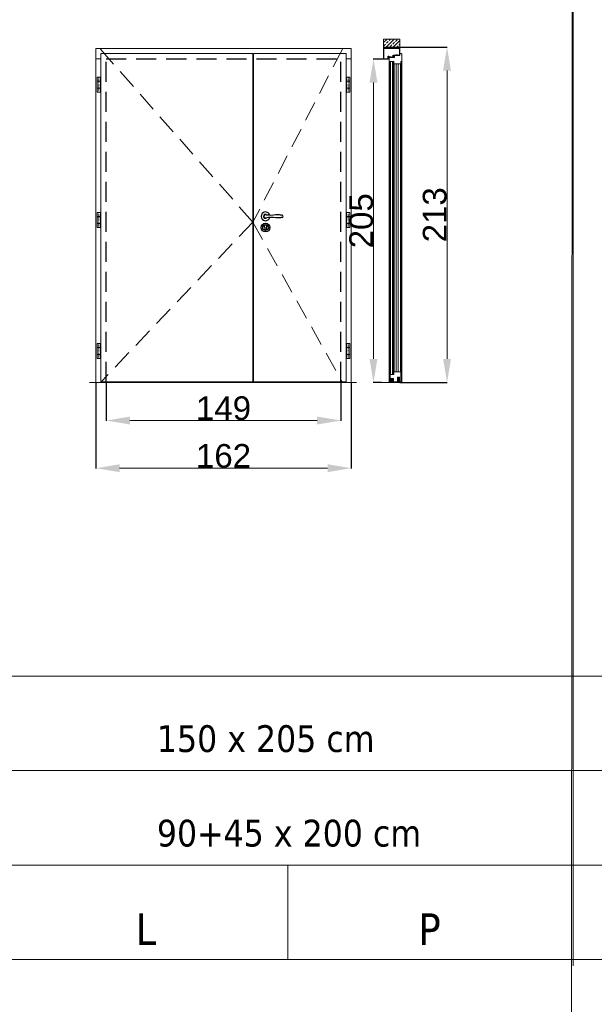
# Model space of a CAD drawing. Header units: millimetres. Extents: x 23192 to 149900, y -396339 to -79279.
# Tile 7 of 136: x 67847 to 68212, y -238668 to -238043. Entities that reach past the tile are written whole.
import ezdxf

# ---------------------------------------------------------------- set-up
doc = ezdxf.new("R2010")
doc.units = ezdxf.units.MM
doc.linetypes.add('CENTER', pattern=[0.6, 0.375, -0.075, 0.075, -0.075])
doc.linetypes.add('DASHED', pattern=[19.05, 12.7, -6.35])
doc.layers.get('0').update_dxf_attribs({"lineweight": 0})
for name, color, linetype, lineweight in [('0_LEGENDA', 7, 'Continuous', 13), ('Drzwi - hatch', 8, 'Continuous', 5), ('Drzwi KRAWĘDZIE', 7, 'Continuous', 20), ('Drzwi Kreskowanie', 252, 'Continuous', 5)]:
    doc.layers.add(name, color=color, linetype=linetype, lineweight=lineweight)
for name, color, linetype in [('Drzwi - klamki', 150, 'Continuous'), ('Drzwi PRZER-DUŻA', 240, 'DASHED'), ('GRUBA', 4, 'Continuous')]:
    doc.layers.add(name, color=color, linetype=linetype)
doc.styles.add('ARIAL', font='tahoma.ttf')
doc.styles.add('AT_ARIAL', font='arial.ttf')
doc.dimstyles.new('Renata_ślusarka', dxfattribs={"dimtxt": 50, "dimasz": 50, "dimexe": 0.18, "dimexo": 0.0625, "dimgap": 0.09, "dimtad": 1, "dimdec": 0, "dimzin": 0, "dimdsep": 46, "dimtxsty": 'AT_ARIAL', "dimcen": 0.09, "dimclrd": 7, "dimclre": 7, "dimclrt": 7, "dimadec": 0, "dimazin": 0, "dimtfac": 1, "dimtdec": 0, "dimtofl": 0, "dimtmove": 0, "dimatfit": 3, "dimfxl": 1, "dimtolj": 1, "dimtzin": 0, "dimlwd": -1, "dimarcsym": 0})

# ---------------------------------------------------------------- blocks, each defined once
blk = doc.blocks.new('DA8083FR')
at = {"ltscale": 0.05}
for p, q in [((-6.399964, 0), (-8.399964, 0)), ((8.400024, 0), (6.400024, 0))]:
    blk.add_line(p, q, dxfattribs=at)
at = {"ltscale": 0.175}
for p, q in [((-3.5, 0), (3.5, 0)), ((-3.5, -1.199997), (3.5, -1.199997))]:
    blk.add_line(p, q, dxfattribs=at)
at = {"ltscale": 0.1125}
for p, q in [((-3.5, -2.900009), (-3.5, 0)), ((3.5, -2.900009), (3.5, 0))]:
    blk.add_line(p, q, dxfattribs=at)
at = {"ltscale": 0.3625}
for p, q in [((-9, -3.400009), (-9, -17.900009)), ((9, -3.400009), (9, -17.900009))]:
    blk.add_line(p, q, dxfattribs=at)
at = {"ltscale": 0.015}
for p, q in [((-8.699951, -0.300003), (-8.699951, -0.900009)), ((8.700012, -0.900009), (8.700012, -0.300003))]:
    blk.add_line(p, q, dxfattribs=at)
at = {"ltscale": 0.1}
for p, q in [((-8.5, -2.900009), (-4.5, -2.900009)), ((4.5, -2.900009), (8.5, -2.900009))]:
    blk.add_line(p, q, dxfattribs=at)
at = {"ltscale": 0.025}
for p, q in [((-8.399964, -1.199997), (-7.399964, -1.199997)), ((7.400024, -1.199997), (8.400024, -1.199997))]:
    blk.add_line(p, q, dxfattribs=at)
at = {"ltscale": 0.0875}
for p, q in [((-4.5, -18.900009), (-8, -18.900009)), ((8, -18.900009), (4.5, -18.900009))]:
    blk.add_line(p, q, dxfattribs=at)
at = {"ltscale": 0.098125}
for p, q in [((-7.799988, -22.825012), (-7.799988, -18.900009)), ((7.800049, -22.825012), (7.800049, -18.900009))]:
    blk.add_line(p, q, dxfattribs=at)
at = {"ltscale": 0.0325}
for p, q in [((-7.199951, -1.400009), (-7.199951, -2.699997)), ((7.200012, -2.699997), (7.200012, -1.400009))]:
    blk.add_line(p, q, dxfattribs=at)
at = {"ltscale": 0.098614}
for p, q in [((-6.839722, -18.900009), (-7.000305, -22.841293)), ((6.839783, -18.900009), (7.000366, -22.841293))]:
    blk.add_line(p, q, dxfattribs=at)
at = {"ltscale": 0.00918}
blk.add_line((-6.195435, -18.900009), (-6.113953, -19.258041), dxfattribs=at)
at = {"ltscale": 0.01516}
for p, q in [((-6.094483, -19.583938), (-6.157593, -20.187042)), ((6.157654, -20.187042), (6.094543, -19.583938))]:
    blk.add_line(p, q, dxfattribs=at)
at = {"ltscale": 0.0575}
for p, q in [((-6, -2.699997), (-6, -0.400009)), ((6, -0.400009), (6, -2.699997))]:
    blk.add_line(p, q, dxfattribs=at)
at = {"ltscale": 0.013848}
blk.add_line((-5.560852, -20.249466), (-5.503174, -19.698562), dxfattribs=at)
at = {"ltscale": 0.043857}
for p, q in [((-5.30426, -19.519378), (-3.549988, -19.519378)), ((5.304321, -19.519378), (3.550049, -19.519378))]:
    blk.add_line(p, q, dxfattribs=at)
at = {"ltscale": 0.4}
for p, q in [((-4.5, -2.900009), (-4.5, -18.900009)), ((4.5, -2.900009), (4.5, -18.900009))]:
    blk.add_line(p, q, dxfattribs=at)
at = {"ltscale": 0.225}
for p, q in [((-4.5, -2.900009), (4.5, -2.900009)), ((4.5, -2.900009), (-4.5, -2.900009)), ((4.5, -18.900009), (-4.5, -18.900009))]:
    blk.add_line(p, q, dxfattribs=at)
at = {"ltscale": 0.194121}
blk.add_line((-3.882385, -18.900009), (3.882446, -18.900009), dxfattribs=at)
at = {"ltscale": 0.061736}
for p, q in [((-3.349976, -19.719375), (-3.349976, -22.188797)), ((3.350036, -19.719375), (3.350036, -22.188797))]:
    blk.add_line(p, q, dxfattribs=at)
at = {"ltscale": 0.016505}
blk.add_line((-2.75, -21.147186), (-2.892883, -21.791748), dxfattribs=at)
at = {"ltscale": 0.035695}
for p, q in [((-2.75, -19.719375), (-2.75, -21.147186)), ((2.75, -21.147186), (2.75, -19.719375))]:
    blk.add_line(p, q, dxfattribs=at)
at = {"ltscale": 0.127501}
blk.add_line((2.550049, -19.519378), (-2.549988, -19.519378), dxfattribs=at)
at = {"ltscale": 0.108406}
blk.add_line((-2.168091, -10.699997), (2.168152, -10.699997), dxfattribs=at)
at = {"ltscale": 0.107848}
blk.add_line((2.156982, -9.5), (-2.156922, -9.5), dxfattribs=at)
at = {"ltscale": 0.017671}
blk.add_line((-0.353394, -23.37442), (0.353454, -23.37442), dxfattribs=at)
at = {"ltscale": 0.009999}
blk.add_line((0.200012, -2.900009), (-0.199951, -2.900009), dxfattribs=at)
at = {"ltscale": 0.012222}
blk.add_line((0, -6.6958), (0, -7.184692), dxfattribs=at)
at = {"ltscale": 0.016633}
blk.add_line((0, -7.184692), (0, -7.850006), dxfattribs=at)
at = {"ltscale": 0.016506}
blk.add_line((2.892944, -21.791748), (2.75, -21.147186), dxfattribs=at)
at = {"ltscale": 0.013847}
blk.add_line((5.560913, -20.24942), (5.503235, -19.698562), dxfattribs=at)
at = {"ltscale": 0.009179}
blk.add_line((6.114014, -19.258041), (6.195434, -18.900009), dxfattribs=at)
for points in [[(-8.5, -2.900009), (-8.599732, -2.910064), (-8.695374, -2.939758), (-8.858215, -3.051193), (-8.963745, -3.213195), (-9, -3.400009)], [(-8, -18.900009), (-8.202698, -18.879196), (-8.394165, -18.819046), (-8.567505, -18.723373), (-8.721863, -18.592086), (-8.838684, -18.444503), (-8.929993, -18.267639), (-8.982666, -18.086334), (-9, -17.900009)], [(8, -18.900009), (8.202698, -18.879196), (8.394165, -18.819046), (8.567505, -18.723373), (8.721863, -18.592086), (8.838684, -18.444503), (8.929993, -18.267639), (8.982666, -18.086334), (9, -17.900009)], [(9, -3.400009), (8.963806, -3.213195), (8.858276, -3.051193), (8.695373, -2.939758), (8.599792, -2.910064), (8.5, -2.900009)]]:
    blk.add_lwpolyline(points)
for radius in [3.404208, 2.915314, 2.25]:
    blk.add_circle((0, -10.100006), radius)
for centre, radius, start, end in [((-8.399964, -0.300003), 0.3, 90.000003, 180.000005), ((-8.399964, -0.900009), 0.3, 179.999991, 270.000001), ((-7.399964, -22.824997), 0.4, 180.001125, 357.665424), ((-7.399964, -1.400009), 0.2, 0, 90.000003), ((-7.399964, -2.699997), 0.2, 270.000001, 0), ((-6.399964, -0.400009), 0.4, 0, 90.000003), ((-3.671143, -20.447189), 2.5, 174.027059, 289.64092), ((-7.08905, -19.479889), 1, 354.027419, 12.81746), ((-5.799988, -2.699997), 0.2, 179.999991, 270.000001), ((-3.671143, -20.447189), 1.9, 174.026868, 275.613132), ((-5.30426, -19.719375), 0.2, 89.999996, 174.026704), ((-3.549988, -19.719375), 0.2, 359.999983, 89.999996), ((-3.5, -22.188797), 0.15, 275.61264, 0.000569), ((-2.599976, -21.856674), 0.3, 167.500472, 240.643356), ((-2.763611, -22.990097), 0.2, 62.74125, 109.632466), ((-2.549988, -19.719375), 0.2, 89.998555, 180.000005), ((0.929809, -15.581268), 7.5, 240.643274, 262.6826), ((-0.353394, -18.311325), 5.063093, 242.745388, 270.000001), ((0, -22.821808), 0.2, 262.681781, 277.318221), ((-0.929749, -15.581268), 7.5, 277.317456, 299.356727), ((0.353454, -18.311325), 5.063093, 269.999673, 297.254614), ((2.550049, -19.719375), 0.2, 359.999983, 89.998855), ((2.763672, -22.990097), 0.2, 70.364834, 117.260729), ((2.600036, -21.856674), 0.3, 299.356263, 12.499337), ((3.671203, -20.447189), 2.5, 250.359081, 5.972941), ((3.5, -22.188797), 0.15, 179.999691, 264.388645), ((3.550049, -19.719375), 0.2, 89.999996, 180.000005), ((3.671203, -20.447189), 1.900002, 264.386569, 5.974443), ((5.304321, -19.719375), 0.2, 5.973296, 89.999996), ((5.800049, -2.699997), 0.2, 270.000001, 0), ((6.400024, -0.400009), 0.4, 90.000003, 180.000005), ((7.089111, -19.479889), 1, 167.18224, 185.972268), ((7.400024, -22.824997), 0.4, 182.334564, 359.998863), ((7.400024, -1.400009), 0.2, 90.000003, 179.999991), ((7.400024, -2.699997), 0.2, 179.999991, 270.000001), ((8.400024, -0.300003), 0.3, 0, 90.000003), ((8.400024, -0.900009), 0.3, 270.000001, 0.00001)]:
    blk.add_arc(centre, radius, start, end)
blk = doc.blocks.new('*D145')
at = {"color": 7, "linetype": 'ByBlock', "lineweight": -2, "transparency": 16777216}
for p, q in [((68079.88, -238067.6), (68071.71, -238067.6)), ((68076.97, -238273), (68071.71, -238273))]:
    blk.add_line(p, q, dxfattribs=at)
at = {"color": 7, "transparency": 16777216}
blk.add_line((68071.89, -238258), (68071.89, -238082.6), dxfattribs=at)
at = {"color": 7, "linetype": 'ByBlock', "transparency": 16777216}
for points in [[(68069.39, -238082.6), (68074.39, -238082.6), (68071.89, -238067.6)], [(68069.39, -238258), (68074.39, -238258), (68071.89, -238273)]]:
    blk.add_solid(points, dxfattribs=at)
at = {"layer": 'DEFPOINTS', "color": 0, "linetype": 'ByBlock', "transparency": 16777216}
for p in [(68071.89, -238067.6), (68079.94, -238067.6), (68077.03, -238273)]:
    blk.add_point(p, dxfattribs=at)
at = {"color": 7, "linetype": 'ByBlock', "transparency": 16777216, "insert": (68064.14, -238170.3), "char_height": 15, "attachment_point": 5, "rotation": 90, "style": 'AT_ARIAL'}
blk.add_mtext('\\A1;205', dxfattribs=at)
blk = doc.blocks.new('*D146')
at = {"color": 7, "linetype": 'ByBlock', "lineweight": -2, "transparency": 16777216}
for p, q in [((68088.6, -238060), (68118.74, -238060)), ((68088.6, -238273), (68118.74, -238273))]:
    blk.add_line(p, q, dxfattribs=at)
at = {"color": 7, "transparency": 16777216}
blk.add_line((68118.56, -238075), (68118.56, -238258), dxfattribs=at)
at = {"color": 7, "linetype": 'ByBlock', "transparency": 16777216}
for points in [[(68116.06, -238075), (68121.06, -238075), (68118.56, -238060)], [(68116.06, -238258), (68121.06, -238258), (68118.56, -238273)]]:
    blk.add_solid(points, dxfattribs=at)
at = {"layer": 'DEFPOINTS', "color": 0, "linetype": 'ByBlock', "transparency": 16777216}
for p in [(68088.53, -238060), (68088.53, -238273), (68118.56, -238273)]:
    blk.add_point(p, dxfattribs=at)
at = {"color": 7, "linetype": 'ByBlock', "transparency": 16777216, "insert": (68110.81, -238166.5), "char_height": 15, "attachment_point": 5, "rotation": 90, "style": 'AT_ARIAL'}
blk.add_mtext('\\A1;213', dxfattribs=at)
blk = doc.blocks.new('*D143')
at = {"color": 7, "linetype": 'ByBlock', "lineweight": -2, "transparency": 16777216}
for p, q in [((67895.72, -238273.06), (67895.72, -238327.56)), ((68057.73, -238273.06), (68057.73, -238327.56))]:
    blk.add_line(p, q, dxfattribs=at)
at = {"color": 7, "transparency": 16777216}
blk.add_line((67910.72, -238327.38), (68042.73, -238327.38), dxfattribs=at)
at = {"color": 7, "linetype": 'ByBlock', "transparency": 16777216}
for points in [[(67910.72, -238324.88), (67910.72, -238329.88), (67895.72, -238327.38)], [(68042.73, -238324.88), (68042.73, -238329.88), (68057.73, -238327.38)]]:
    blk.add_solid(points, dxfattribs=at)
at = {"layer": 'DEFPOINTS', "color": 0, "linetype": 'ByBlock', "transparency": 16777216}
for p in [(67895.72, -238273), (68057.73, -238273), (68057.73, -238327.38)]:
    blk.add_point(p, dxfattribs=at)
at = {"color": 7, "linetype": 'ByBlock', "transparency": 16777216, "insert": (67976.72, -238319.63), "char_height": 15, "attachment_point": 5, "style": 'AT_ARIAL'}
blk.add_mtext('\\A1;162', dxfattribs=at)
blk = doc.blocks.new('*D144')
at = {"color": 7, "linetype": 'ByBlock', "lineweight": -2, "transparency": 16777216}
for p, q in [((67902.32, -238272.56), (67902.32, -238297.29)), ((68051.13, -238271.95), (68051.13, -238297.29))]:
    blk.add_line(p, q, dxfattribs=at)
at = {"color": 7, "transparency": 16777216}
blk.add_line((67917.32, -238297.11), (68036.13, -238297.11), dxfattribs=at)
at = {"color": 7, "linetype": 'ByBlock', "transparency": 16777216}
for points in [[(67917.32, -238294.61), (67917.32, -238299.61), (67902.32, -238297.11)], [(68036.13, -238294.61), (68036.13, -238299.61), (68051.13, -238297.11)]]:
    blk.add_solid(points, dxfattribs=at)
at = {"layer": 'DEFPOINTS', "color": 0, "linetype": 'ByBlock', "transparency": 16777216}
for p in [(67902.32, -238272.5), (68051.13, -238271.89), (68051.13, -238297.11)]:
    blk.add_point(p, dxfattribs=at)
at = {"color": 7, "linetype": 'ByBlock', "transparency": 16777216, "insert": (67976.72, -238289.36), "char_height": 15, "attachment_point": 5, "style": 'AT_ARIAL'}
blk.add_mtext('\\A1;149', dxfattribs=at)

msp = doc.modelspace()

# ---------------------------------------------------------------- hatches: boundary and pattern name
at = {"layer": 'Drzwi - hatch'}
h = msp.add_hatch(dxfattribs=at)
h.set_pattern_fill('ANSI33', color=256, scale=0.5)
h.set_pattern_definition([(45, (68198.5843, -242310.2866), (-2.245064, 2.245064), []), (45, (68200.8294, -242310.2866), (-2.245064, 2.245064), [1.5875, -0.79375])])
h.paths.add_polyline_path([(68078.333, -238055.001), (68078.333, -238059.997), (68088.533, -238059.997), (68088.533, -238055.001)])
h = msp.add_hatch(dxfattribs=at)
h.set_pattern_fill('AR-CONC', color=256, scale=0.003)
h.set_pattern_definition([(50, (69527.8366, -242585.96815), (0.546554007, -0.047817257), [0.05715, -0.62865]), (355, (69527.8366, -242585.96815), (-0.105730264, 0.573170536), [0.04572, -0.50292175]), (100.451445, (69527.8821, -242585.97213), (0.44082374, 0.525353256), [0.048570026, -0.534270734]), (46.1842, (69527.8366, -242585.81575), (0.81323712, -0.12612698), [0.085725, -0.942975]), (96.635558, (69527.90435, -242585.82626), (0.7122124, 0.74227837), [0.07285507, -0.80140682]), (351.184151, (69527.8366, -242585.81575), (0.7122124, 0.74227837), [0.0685799, -0.7543792]), (21, (69527.9128, -242585.85385), (0.454843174, -0.306795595), [0.05715, -0.62865]), (326, (69527.9128, -242585.85385), (0.185406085, 0.5525639), [0.04572, -0.50292]), (71.451445, (69527.9507, -242585.8794), (0.64024926, 0.245768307), [0.048570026, -0.53426981]), (37.5, (69527.83658, -242585.96815), (0.00926581, 0.253665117), [0, -0.496824, 0, -0.51054, 0, -0.504825]), (7.5, (69527.83658, -242585.96815), (0.200458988, 0.300541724), [0, -0.291084, 0, -0.485394, 0, -0.192405]), (327.5, (69527.66665, -242585.96815), (0.4067717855, -0.017186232), [0, -0.1905, 0, -0.59436, 0, -0.78867]), (317.5, (69527.59045, -242585.96815), (0.444387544, 0.076279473), [0, -0.24765, 0, -0.394716, 0, -0.56007])])
h.paths.add_polyline_path([(68078.533, -238059.997), (68078.533, -238060.997), (68088.533, -238060.997), (68088.533, -238059.997)])
at = {"layer": 'Drzwi Kreskowanie'}
h = msp.add_hatch(dxfattribs=at)
h.set_pattern_fill('ANSI37', color=256, scale=0.05, style=0)
h.set_pattern_definition([(135, (74082.69545, -237490.52283), (0.1122532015, 0.1122532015), []), (45, (74082.69545, -237490.52283), (0.1122532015, -0.1122532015), [])])
h.paths.add_polyline_path([(68082.133, -238066.342), (68082.133, -238066.142), (68083.133, -238066.142), (68083.133, -238066.342)])
h = msp.add_hatch(dxfattribs=at)
h.set_pattern_fill('ANSI37', color=256, scale=0.05, style=0)
h.set_pattern_definition([(135, (74086.59545, -237489.32762), (0.1122532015, 0.1122532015), []), (45, (74086.59545, -237489.32762), (0.1122532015, -0.1122532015), [])])
h.paths.add_polyline_path([(68086.033, -238065.147), (68086.033, -238064.947), (68087.033, -238064.947), (68087.033, -238065.147)])

# ---------------------------------------------------------------- linework, layer by layer
for p, q in [((67898.821, -238067.597), (67895.721, -238067.597)), ((68057.726, -238067.597), (68054.626, -238067.597)), ((68084.633, -238065.717), (68084.633, -238065.633)), ((68084.633, -238065.874), (68084.633, -238065.952))]:
    msp.add_line(p, q)
at = {"ltscale": 0.2}
for p, q in [((68084.733, -238266.297), (68084.733, -238070.697)), ((68085.033, -238266.297), (68085.034, -238070.697))]:
    msp.add_line(p, q, dxfattribs=at)
at = {"linetype": 'CENTER', "ltscale": 0.5}
for p, q in [((67897.621, -238079.147), (67897.621, -238088.597)), ((68055.826, -238079.147), (68055.826, -238088.597)), ((67897.621, -238165.097), (67897.621, -238174.547)), ((68055.826, -238165.097), (68055.826, -238174.547)), ((67897.621, -238248.247), (67897.621, -238257.697)), ((68055.826, -238248.247), (68055.826, -238257.697))]:
    msp.add_line(p, q, dxfattribs=at)
at = {"linetype": 'DASHED'}
for points in [[(67898.561, -238061.339), (67995.371, -238171.168), (67898.561, -238272.997)], [(68052.181, -238061.339), (67995.371, -238171.168), (68052.181, -238272.997)]]:
    msp.add_lwpolyline(points, dxfattribs=at)
at = {"ltscale": 0.2}
msp.add_lwpolyline([(68084.583, -238267.797), (68084.584, -238069.197)], dxfattribs=at)
at = {"layer": '0_LEGENDA', "color": 7, "linetype": 'ByBlock', "ltscale": 5}
for p, q in [((68196.356, -239866.135), (68198.616, -237455.931)), ((68198.532, -238643.187), (68198.532, -237470.889)), ((66326.915, -238459.128), (69282.146, -238459.467)), ((66326.915, -238519.128), (69282.09, -238519.467)), ((66326.915, -238579.128), (69282.034, -238579.467)), ((66326.915, -238579.128), (69282.034, -238579.47)), ((68017.485, -238579.339), (68017.485, -238639.34)), ((66326.915, -238639.128), (69281.977, -238639.466))]:
    msp.add_line(p, q, dxfattribs=at)
at = {"layer": 'Drzwi - klamki', "ltscale": 0.2}
for p, q in [((68002.226, -238167.247), (68002.226, -238167.747)), ((68002.226, -238167.247), (68002.356, -238167.247)), ((68002.226, -238167.747), (68002.356, -238167.747)), ((68002.851, -238174.515), (68002.851, -238175.765)), ((68003.901, -238174.515), (68003.901, -238175.765))]:
    msp.add_line(p, q, dxfattribs=at)
for centre, radius in [((68003.376, -238174.615), 2.8), ((68003.381, -238174.619), 1.8)]:
    msp.add_circle(centre, radius, dxfattribs=at)
for centre, radius, start, end in [((68003.376, -238167.497), 2.801, 13.271535, 346.728465), ((68003.376, -238167.497), 1.25, 42.903782, 317.096218), ((68003.376, -238167.497), 1.05, 64.699839, 295.300161), ((68013.786, -238167.497), 0.74, 288.924644, 71.075356), ((68003.376, -238173.815), 0.875, 306.869898, 233.130102), ((68003.376, -238175.765), 0.525, 180, 270), ((68003.376, -238175.765), 0.525, 270, 0)]:
    msp.add_arc(centre, radius, start, end, dxfattribs=at)
for points in [[(68014.026, -238166.797), (68011.526, -238166.547), (68005.231, -238166.797), (68003.376, -238166.447)], [(68014.026, -238168.197), (68011.526, -238168.447), (68005.231, -238168.197), (68003.376, -238168.547)]]:
    msp.add_spline(points, degree=3, dxfattribs=at)
at = {"layer": 'Drzwi KRAWĘDZIE'}
for p, q in [((67895.721, -238272.997), (67895.721, -238060.997)), ((68057.726, -238060.997), (67895.721, -238060.997)), ((68050.725, -238060.997), (67895.721, -238060.997)), ((68057.726, -238272.997), (68057.726, -238060.997)), ((68078.333, -238060.997), (68078.333, -238059.997)), ((68088.533, -238060.997), (68088.533, -238059.997)), ((67995.371, -238064.197), (67898.821, -238064.197)), ((67898.821, -238272.497), (67898.821, -238064.197)), ((67995.371, -238272.497), (67995.371, -238064.197)), ((67995.676, -238065.397), (67995.371, -238065.397)), ((68054.626, -238064.197), (67995.676, -238064.197)), ((67995.676, -238272.497), (67995.676, -238064.197)), ((68054.626, -238272.497), (68054.626, -238064.197)), ((68081.233, -238065.797), (68081.233, -238067.497)), ((68081.233, -238065.797), (68081.233, -238067.497)), ((68081.233, -238067.497), (68081.465, -238067.314)), ((68081.633, -238065.847), (68081.283, -238065.847)), ((68081.283, -238065.847), (68081.283, -238066.142)), ((68081.283, -238065.847), (68081.283, -238066.142)), ((68081.628, -238066.112), (68081.283, -238066.142)), ((68081.381, -238066.184), (68081.283, -238066.737)), ((68081.381, -238066.184), (68081.283, -238066.193)), ((68081.381, -238066.184), (68081.283, -238066.193)), ((68081.381, -238066.184), (68081.283, -238066.737)), ((68081.283, -238066.193), (68081.283, -238066.737)), ((68081.283, -238066.193), (68081.283, -238066.737)), ((68081.423, -238066.236), (68081.283, -238067.022)), ((68081.423, -238066.236), (68081.283, -238067.022)), ((68081.283, -238067.022), (68081.283, -238067.394)), ((68081.283, -238067.022), (68081.283, -238067.394)), ((68081.283, -238067.394), (68081.471, -238067.246)), ((68081.423, -238066.236), (68081.583, -238066.369)), ((68081.633, -238066.162), (68081.433, -238066.18)), ((68081.433, -238066.18), (68081.633, -238066.346)), ((68081.465, -238067.314), (68081.642, -238067.497)), ((68081.471, -238067.246), (68081.648, -238067.442)), ((68081.583, -238066.369), (68081.594, -238066.429)), ((68081.642, -238067.497), (68081.833, -238067.497)), ((68081.833, -238067.482), (68081.701, -238067.452)), ((68084.022, -238065.763), (68084.022, -238065.83)), ((68084.024, -238065.757), (68084.105, -238065.637)), ((68084.093, -238065.949), (68084.024, -238065.836)), ((68084.196, -238065.954), (68084.102, -238065.954)), ((68084.217, -238065.633), (68084.114, -238065.633)), ((68084.223, -238065.649), (68084.144, -238065.726)), ((68084.144, -238065.726), (68084.292, -238065.72)), ((68084.301, -238065.892), (68084.144, -238065.883)), ((68084.144, -238065.883), (68084.204, -238065.935)), ((68084.292, -238065.72), (68084.362, -238065.636)), ((68084.367, -238065.95), (68084.301, -238065.892)), ((68084.457, -238065.632), (68084.371, -238065.632)), ((68084.433, -238065.953), (68084.374, -238065.953)), ((68084.464, -238065.651), (68084.394, -238065.717)), ((68084.394, -238065.717), (68084.633, -238065.717)), ((68084.633, -238065.874), (68084.394, -238065.874)), ((68084.394, -238065.874), (68084.441, -238065.935)), ((68084.633, -238065.292), (68084.633, -238065.633)), ((68084.633, -238065.633), (68084.633, -238065.323)), ((68084.633, -238065.632), (68084.633, -238065.323)), ((68084.633, -238065.323), (68084.633, -238065.633)), ((68084.633, -238065.952), (68084.633, -238066.392)), ((68084.633, -238066.392), (68084.633, -238065.952)), ((68084.633, -238065.952), (68084.633, -238066.392)), ((68084.633, -238065.952), (68084.633, -238066.338)), ((68084.671, -238065.28), (68085.513, -238065.192)), ((68084.732, -238066.392), (68084.687, -238066.392)), ((68084.731, -238065.391), (68084.731, -238066.281)), ((68084.751, -238065.369), (68084.966, -238065.347)), ((68084.815, -238066.196), (68084.751, -238066.287)), ((68084.843, -238066.252), (68084.779, -238066.365)), ((68084.886, -238065.6), (68084.886, -238065.593)), ((68084.888, -238065.609), (68084.982, -238065.771)), ((68084.983, -238065.488), (68084.891, -238065.58)), ((68085.066, -238066.387), (68084.916, -238066.24)), ((68084.954, -238065.622), (68084.97, -238065.659)), ((68085.062, -238066.292), (68084.956, -238066.189)), ((68085.041, -238065.509), (68084.96, -238065.59)), ((68084.97, -238065.659), (68085.012, -238065.746)), ((68084.99, -238065.368), (68084.991, -238065.472)), ((68084.992, -238065.8), (68084.992, -238066.002)), ((68085.01, -238066.02), (68085.034, -238066.02)), ((68085.012, -238065.746), (68085.034, -238065.784)), ((68085.04, -238065.806), (68085.04, -238065.956)), ((68085.041, -238065.509), (68085.041, -238065.398)), ((68085.056, -238065.962), (68085.056, -238065.962)), ((68085.062, -238065.956), (68085.062, -238065.706)), ((68085.062, -238066.038), (68085.062, -238066.292)), ((68085.524, -238065.292), (68085.072, -238065.362)), ((68085.104, -238066.396), (68085.087, -238066.396)), ((68085.098, -238065.671), (68085.097, -238065.671)), ((68085.133, -238065.706), (68085.133, -238066.367)), ((68085.56, -238065.249), (68085.56, -238065.235)), ((68081.833, -238069.197), (68081.833, -238267.797)), ((68082.433, -238069.197), (68082.433, -238272.497)), ((68082.733, -238069.197), (68082.733, -238267.797)), ((68083.983, -238069.197), (68083.983, -238267.797)), ((68086.333, -238266.297), (68086.333, -238070.697)), ((68087.633, -238266.297), (68087.633, -238070.697)), ((68088.933, -238266.297), (68088.933, -238070.697)), ((68089.233, -238272.497), (68089.233, -238070.697)), ((68089.833, -238069.197), (68089.833, -238267.797)), ((67896.621, -238088.647), (67896.621, -238079.147)), ((67896.621, -238079.147), (67898.621, -238079.147)), ((67898.621, -238088.647), (67898.621, -238079.147)), ((68054.826, -238088.647), (68054.826, -238079.147)), ((68056.826, -238079.147), (68054.826, -238079.147)), ((68056.826, -238088.647), (68056.826, -238079.147)), ((67896.621, -238081.647), (67898.621, -238081.647)), ((67896.621, -238081.747), (67898.621, -238081.747)), ((67896.621, -238086.047), (67898.621, -238086.047)), ((67896.621, -238086.147), (67898.621, -238086.147)), ((68056.826, -238081.647), (68054.826, -238081.647)), ((68056.826, -238081.747), (68054.826, -238081.747)), ((68056.826, -238086.047), (68054.826, -238086.047)), ((68056.826, -238086.147), (68054.826, -238086.147)), ((67896.621, -238088.647), (67898.621, -238088.647)), ((68056.826, -238088.647), (68054.826, -238088.647)), ((67896.621, -238174.597), (67896.621, -238165.097)), ((67896.621, -238165.097), (67898.621, -238165.097)), ((67896.621, -238167.597), (67898.621, -238167.597)), ((67896.621, -238167.697), (67898.621, -238167.697)), ((67898.621, -238174.597), (67898.621, -238165.097)), ((68054.826, -238174.597), (68054.826, -238165.097)), ((68056.826, -238165.097), (68054.826, -238165.097)), ((68056.826, -238167.597), (68054.826, -238167.597)), ((68056.826, -238167.697), (68054.826, -238167.697)), ((68056.826, -238174.597), (68056.826, -238165.097)), ((67896.621, -238171.997), (67898.621, -238171.997)), ((67896.621, -238172.097), (67898.621, -238172.097)), ((67896.621, -238174.597), (67898.621, -238174.597)), ((68056.826, -238171.997), (68054.826, -238171.997)), ((68056.826, -238172.097), (68054.826, -238172.097)), ((68056.826, -238174.597), (68054.826, -238174.597)), ((67896.621, -238257.747), (67896.621, -238248.247)), ((67896.621, -238248.247), (67898.621, -238248.247)), ((67898.621, -238257.747), (67898.621, -238248.247)), ((68054.826, -238257.747), (68054.826, -238248.247)), ((68056.826, -238248.247), (68054.826, -238248.247)), ((68056.826, -238257.747), (68056.826, -238248.247)), ((67896.621, -238250.747), (67898.621, -238250.747)), ((67896.621, -238250.847), (67898.621, -238250.847)), ((67896.621, -238255.147), (67898.621, -238255.147)), ((67896.621, -238255.247), (67898.621, -238255.247)), ((68056.826, -238250.747), (68054.826, -238250.747)), ((68056.826, -238250.847), (68054.826, -238250.847)), ((68056.826, -238255.147), (68054.826, -238255.147)), ((68056.826, -238255.247), (68054.826, -238255.247)), ((67896.621, -238257.747), (67898.621, -238257.747)), ((68056.826, -238257.747), (68054.826, -238257.747)), ((68061.188, -238272.997), (67891.611, -238272.997)), ((67995.371, -238272.497), (67898.821, -238272.497)), ((67899.921, -238272.997), (67899.921, -238272.497)), ((67901.117, -238272.997), (67901.117, -238272.497)), ((67902.321, -238272.997), (67902.321, -238272.497)), ((68054.626, -238272.497), (67995.676, -238272.497)), ((68051.126, -238272.997), (68051.126, -238272.497)), ((68052.331, -238272.997), (68052.331, -238272.497)), ((68053.526, -238272.997), (68053.526, -238272.497)), ((68077.033, -238272.997), (68091.533, -238272.997)), ((68086.533, -238272.497), (68086.533, -238272.597)), ((68087.133, -238272.497), (68086.533, -238272.497)), ((68087.133, -238272.597), (68086.533, -238272.597)), ((68087.143, -238269.567), (68087.133, -238272.497)), ((68088.353, -238269.497), (68087.213, -238269.497)), ((68087.242, -238269.807), (68087.233, -238272.497)), ((68088.323, -238269.597), (68087.242, -238269.597)), ((68087.242, -238269.597), (68087.242, -238269.727)), ((68087.242, -238269.727), (68087.367, -238269.727)), ((68087.367, -238269.807), (68087.242, -238269.807)), ((68087.242, -238270.238), (68087.342, -238270.234)), ((68087.275, -238271.29), (68087.242, -238270.238)), ((68087.409, -238272.557), (68087.275, -238271.29)), ((68087.342, -238270.234), (68087.375, -238271.28)), ((68087.375, -238271.28), (68087.385, -238271.279)), ((68087.391, -238271.336), (68087.381, -238271.337)), ((68087.381, -238271.337), (68087.407, -238271.586)), ((68087.382, -238269.742), (68087.382, -238269.792)), ((68087.385, -238271.279), (68087.391, -238271.336)), ((68087.398, -238270.297), (68087.398, -238270.377)), ((68087.398, -238270.377), (68087.498, -238270.377)), ((68087.398, -238270.377), (68087.398, -238270.677)), ((68087.398, -238271.495), (68087.398, -238270.677)), ((68087.398, -238270.677), (68087.498, -238270.677)), ((68087.407, -238271.586), (68087.482, -238271.578)), ((68087.418, -238270.277), (68087.428, -238270.277)), ((68087.428, -238270.277), (68087.459, -238270.308)), ((68087.461, -238271.58), (68087.428, -238271.575)), ((68087.504, -238271.786), (68087.429, -238271.794)), ((68087.429, -238271.794), (68087.505, -238272.519)), ((68087.453, -238271.808), (68087.484, -238271.795)), ((68087.469, -238271.635), (68087.541, -238271.625)), ((68087.552, -238271.729), (68087.479, -238271.734)), ((68087.623, -238271.517), (68087.48, -238271.517)), ((68087.48, -238271.517), (68087.484, -238271.558)), ((68087.483, -238269.797), (68087.576, -238269.797)), ((68087.483, -238270.073), (68087.483, -238269.797)), ((68087.483, -238271.397), (68087.483, -238270.597)), ((68087.483, -238270.597), (68088.083, -238270.597)), ((68088.083, -238271.397), (68087.483, -238271.397)), ((68087.484, -238271.558), (68087.485, -238271.562)), ((68087.493, -238271.977), (68087.783, -238271.947)), ((68087.498, -238270.398), (68087.498, -238270.597)), ((68087.498, -238271.297), (68087.498, -238270.677)), ((68087.511, -238271.812), (68087.518, -238271.875)), ((68087.518, -238271.875), (68087.633, -238271.863)), ((68087.528, -238271.55), (68087.692, -238271.661)), ((68087.692, -238271.661), (68087.555, -238271.804)), ((68087.622, -238269.712), (68087.59, -238269.745)), ((68087.968, -238271.397), (68087.598, -238271.397)), ((68087.943, -238269.712), (68087.622, -238269.712)), ((68087.631, -238269.924), (68087.629, -238269.924)), ((68087.629, -238270.52), (68087.631, -238270.52)), ((68087.638, -238269.922), (68087.639, -238269.922)), ((68087.639, -238270.522), (68087.638, -238270.522)), ((68087.639, -238269.922), (68087.927, -238269.922)), ((68087.927, -238270.522), (68087.639, -238270.522)), ((68087.937, -238269.972), (68087.663, -238269.972)), ((68087.663, -238270.472), (68087.937, -238270.472)), ((68087.713, -238269.692), (68087.713, -238269.712)), ((68087.713, -238269.692), (68087.853, -238269.692)), ((68087.723, -238271.763), (68087.723, -238271.617)), ((68087.783, -238271.947), (68088.072, -238271.977)), ((68087.843, -238271.617), (68087.843, -238271.763)), ((68087.853, -238269.692), (68087.853, -238269.712)), ((68087.873, -238271.661), (68088.037, -238271.55)), ((68088.01, -238271.804), (68087.873, -238271.661)), ((68087.929, -238269.923), (68087.927, -238269.922)), ((68087.927, -238270.522), (68087.929, -238270.521)), ((68087.932, -238271.863), (68088.047, -238271.875)), ((68087.936, -238269.924), (68087.937, -238269.925)), ((68087.937, -238270.519), (68087.936, -238270.52)), ((68087.975, -238269.745), (68087.943, -238269.712)), ((68088.085, -238271.517), (68087.943, -238271.517)), ((68087.989, -238269.797), (68088.083, -238269.797)), ((68088.086, -238271.734), (68088.013, -238271.729)), ((68088.024, -238271.625), (68088.096, -238271.635)), ((68088.047, -238271.875), (68088.054, -238271.812)), ((68088.06, -238272.519), (68088.136, -238271.794)), ((68088.136, -238271.794), (68088.062, -238271.786)), ((68088.068, -238270.597), (68088.068, -238270.398)), ((68088.068, -238270.677), (68088.068, -238271.297)), ((68088.068, -238270.677), (68088.168, -238270.677)), ((68088.08, -238270.377), (68088.168, -238270.377)), ((68088.081, -238271.558), (68088.085, -238271.517)), ((68088.081, -238271.562), (68088.081, -238271.558)), ((68088.081, -238271.795), (68088.113, -238271.808)), ((68088.083, -238269.797), (68088.083, -238270.073)), ((68088.083, -238270.597), (68088.083, -238271.397)), ((68088.083, -238271.578), (68088.158, -238271.586)), ((68088.137, -238271.575), (68088.104, -238271.58)), ((68088.106, -238270.308), (68088.138, -238270.277)), ((68088.138, -238270.277), (68088.148, -238270.277)), ((68088.29, -238271.29), (68088.156, -238272.557)), ((68088.158, -238271.586), (68088.184, -238271.337)), ((68088.168, -238270.377), (68088.168, -238270.297)), ((68088.168, -238270.677), (68088.168, -238270.377)), ((68088.168, -238270.677), (68088.168, -238271.495)), ((68088.174, -238271.336), (68088.18, -238271.279)), ((68088.184, -238271.337), (68088.174, -238271.336)), ((68088.18, -238271.279), (68088.19, -238271.28)), ((68088.183, -238269.792), (68088.183, -238269.742)), ((68088.19, -238271.28), (68088.223, -238270.234)), ((68088.198, -238269.727), (68088.323, -238269.727)), ((68088.323, -238269.807), (68088.198, -238269.807)), ((68088.223, -238270.234), (68088.323, -238270.238)), ((68088.323, -238270.238), (68088.29, -238271.29)), ((68088.323, -238269.727), (68088.323, -238269.597)), ((68088.332, -238272.497), (68088.323, -238269.807)), ((68088.432, -238272.497), (68088.423, -238269.567)), ((68089.033, -238272.497), (68088.432, -238272.497)), ((68089.033, -238272.597), (68088.432, -238272.597)), ((68089.033, -238272.597), (68089.033, -238272.497))]:
    msp.add_line(p, q, dxfattribs=at)
for points in [[(68088.533, -238055.001), (68088.533, -238059.997), (68078.333, -238059.997), (68078.333, -238055.001)], [(68083.133, -238066.142), (68083.133, -238066.342), (68082.133, -238066.342), (68082.133, -238066.142)], [(68087.033, -238064.947), (68087.033, -238065.147), (68086.033, -238065.147), (68086.033, -238064.947)]]:
    msp.add_lwpolyline(points, close=True, dxfattribs=at)
msp.add_lwpolyline([(68088.633, -238065.197), (68088.633, -238064.197), (68089.513, -238064.197, -0.4142136), (68089.833, -238064.517), (68089.833, -238069.197), (68089.233, -238069.197), (68089.233, -238070.697), (68084.733, -238070.697), (68084.733, -238069.197), (68081.833, -238069.197), (68081.833, -238066.697, -0.4142136), (68081.933, -238066.597), (68085.133, -238066.597), (68085.133, -238065.717, -0.4142136), (68085.453, -238065.397), (68088.433, -238065.397, 0.4142136)], format="xyb", close=True, dxfattribs=at)
for points in [[(68081.833, -238267.797), (68081.833, -238272.397, 0.4142136), (68081.933, -238272.497), (68082.633, -238272.497)], [(68088.432, -238272.497), (68089.733, -238272.497, 0.4142136), (68089.833, -238272.397), (68089.833, -238267.797)]]:
    msp.add_lwpolyline(points, format="xyb", dxfattribs=at)
for points in [[(68089.233, -238267.797), (68089.233, -238266.297), (68084.733, -238266.297), (68084.733, -238267.797), (68082.433, -238267.797)], [(68082.633, -238272.497), (68082.633, -238270.397), (68084.633, -238270.397), (68084.633, -238272.497)], [(68084.413, -238272.497), (68087.133, -238272.497)], [(68088.432, -238272.497), (68088.433, -238272.497), (68088.433, -238269.497), (68087.133, -238269.497), (68087.133, -238272.497)], [(68087.133, -238272.497), (68087.133, -238269.497), (68088.433, -238269.497), (68088.433, -238272.497)]]:
    msp.add_lwpolyline(points, dxfattribs=at)
msp.add_circle((68087.783, -238270.222), 0.185, dxfattribs=at)
for centre, radius, start, end in [((68081.071, -238066.965), 0.749, 320.425386, 45.715806), ((68081.104, -238066.903), 0.732, 5.005389, 43.713856), ((68081.048, -238066.991), 0.8, 324.848847, 348.996771), ((68084.033, -238065.763), 0.0108, 145.891512, 180), ((68084.033, -238065.83), 0.0108, 180, 212.164321), ((68084.102, -238065.943), 0.0108, 212.164321, 270), ((68084.114, -238065.643), 0.0108, 90, 145.891512), ((68084.196, -238065.943), 0.0108, 270, 42.125742), ((68084.214, -238065.643), 0.0112, 327.187015, 70.317648), ((68084.371, -238065.643), 0.0108, 90, 138.378315), ((68084.374, -238065.942), 0.0108, 228.90641, 270), ((68084.433, -238065.942), 0.0108, 270, 42.634802), ((68084.457, -238065.643), 0.0108, 312.592352, 90), ((68084.676, -238065.323), 0.0434, 95.939883, 180), ((68084.687, -238066.338), 0.0542, 180, 270), ((68084.753, -238065.391), 0.0217, 95.939883, 180), ((68084.742, -238066.281), 0.0108, 180, 324.824078), ((68084.732, -238066.338), 0.0542, 270, 330.498729), ((68084.888, -238066.241), 0.0858, 37.234427, 148.272899), ((68084.885, -238066.279), 0.0496, 37.234427, 148.272899), ((68084.904, -238065.593), 0.0181, 135.011953, 180), ((68084.904, -238065.6), 0.0181, 180, 210.082978), ((68084.981, -238065.611), 0.0289, 135.011953, 202.825104), ((68084.969, -238065.368), 0.0217, 0.194561, 95.939883), ((68084.961, -238065.468), 0.0294, 311.9308, 352.434518), ((68084.921, -238065.808), 0.0716, 6.054134, 30.813003), ((68085.01, -238066.002), 0.0181, 180, 270), ((68084.997, -238065.806), 0.0434, 0, 30.082978), ((68085.036, -238066.049), 0.029, 22.041015, 92.413993), ((68085.055, -238065.94), 0.0216, 225.623014, 272.703636), ((68085.078, -238065.398), 0.0361, 98.810427, 180), ((68085.056, -238065.956), 0.00614, 270, 0), ((68085.097, -238065.706), 0.0351, 90, 180), ((68085.087, -238066.367), 0.0289, 223.946432, 270), ((68085.098, -238065.706), 0.0351, 0, 90), ((68085.104, -238066.367), 0.0289, 270, 0), ((68085.517, -238065.235), 0.0434, 0, 95.939883), ((68085.517, -238065.249), 0.0434, 278.810427, 0), ((68087.133, -238272.497), 0.1, 270, 359.809015), ((68087.213, -238269.567), 0.07, 90, 179.809015), ((68087.367, -238269.742), 0.015, 0, 90), ((68087.367, -238269.792), 0.015, 270, 0), ((68087.418, -238270.297), 0.02, 90, 180), ((68087.433, -238271.545), 0.03, 193.312825, 261), ((68087.508, -238272.547), 0.1, 186.011857, 261.873164), ((68087.475, -238271.684), 0.05, 97.795497, 274.204503), ((68087.463, -238271.836), 0.03, 111, 178.687175), ((68087.493, -238271.927), 0.05, 191.662951, 270), ((68087.783, -238270.222), 0.335, 117.266044, 242.733956), ((68087.464, -238271.56), 0.0202, 291, 330.724045), ((68087.512, -238271.575), 0.03, 55.798695, 186), ((68087.491, -238271.814), 0.02, 6, 111), ((68087.783, -238270.625), 2.041, 261.873164, 278.126836), ((68087.598, -238271.297), 0.1, 180, 270), ((68087.529, -238272.538), 0.03, 141.416859, 329.69824), ((68087.534, -238271.783), 0.03, 186, 316.201305), ((68087.8, -238270.222), 0.285, 118.694414, 241.305586), ((68087.548, -238271.674), 0.05, 3.363372, 97.795497), ((68087.549, -238271.679), 0.05, 274.204503, 8.636628), ((68087.783, -238270.625), 1.941, 263.255236, 276.744764), ((68087.623, -238271.617), 0.1, 0, 90), ((68087.783, -238270.222), 0.155, 164.592551, 195.407449), ((68087.638, -238269.942), 0.02, 90, 117.266044), ((68087.638, -238270.502), 0.02, 242.733956, 270), ((68087.639, -238269.94), 0.0179, 90.07344, 117.501268), ((68087.639, -238270.504), 0.0179, 242.498732, 269.92656), ((68087.783, -238270.222), 0.155, 135.407449, 164.592551), ((68087.783, -238270.222), 0.155, 195.407449, 224.592551), ((68087.623, -238271.763), 0.1, 276, 0), ((68087.783, -238270.222), 0.155, 104.592551, 135.407449), ((68087.783, -238270.222), 0.155, 224.592551, 255.407449), ((68087.783, -238270.222), 0.155, 75.407449, 104.592551), ((68087.783, -238270.222), 0.155, 255.407449, 284.592551), ((68087.783, -238270.222), 0.155, 44.592551, 75.407449), ((68087.783, -238270.222), 0.155, 284.592551, 315.407449), ((68087.943, -238271.617), 0.1, 90, 180), ((68087.943, -238271.763), 0.1, 180, 264), ((68087.783, -238270.222), 0.155, 15.407449, 44.592551), ((68087.783, -238270.222), 0.155, 315.407449, 344.592551), ((68087.927, -238269.942), 0.02, 62.733956, 90), ((68087.927, -238270.502), 0.02, 270, 297.266044), ((68087.929, -238269.941), 0.0179, 62.656078, 89.752618), ((68087.929, -238270.504), 0.0179, 270.247382, 297.343922), ((68087.783, -238270.222), 0.155, 344.592551, 15.407449), ((68087.783, -238270.222), 0.335, 297.414284, 62.585716), ((68087.8, -238270.222), 0.285, 298.694414, 61.305586), ((68088.016, -238271.679), 0.05, 171.363372, 265.795497), ((68088.017, -238271.674), 0.05, 82.204503, 176.636628), ((68087.968, -238271.297), 0.1, 270, 0), ((68088.032, -238271.783), 0.03, 223.798695, 354), ((68088.037, -238272.538), 0.03, 210.30176, 38.583141), ((68088.054, -238271.575), 0.03, 354, 124.201305), ((68088.074, -238271.814), 0.02, 69, 174), ((68088.057, -238272.547), 0.1, 278.126836, 353.988143), ((68088.072, -238271.927), 0.05, 270, 348.337049), ((68088.101, -238271.56), 0.0202, 209.275955, 249), ((68088.09, -238271.684), 0.05, 265.795497, 82.204503), ((68088.102, -238271.836), 0.03, 1.312825, 69), ((68088.132, -238271.545), 0.03, 279, 346.687175), ((68088.148, -238270.297), 0.02, 0, 90), ((68088.198, -238269.742), 0.015, 90, 180), ((68088.198, -238269.792), 0.015, 180, 270), ((68088.432, -238272.497), 0.1, 180.190985, 270), ((68088.353, -238269.567), 0.07, 0.190985, 90)]:
    msp.add_arc(centre, radius, start, end, dxfattribs=at)
for points, knots in [([(68087.54, -238269.932), (68087.541, -238269.931), (68087.541, -238269.928), (68087.544, -238269.917), (68087.546, -238269.911), (68087.548, -238269.904), (68087.55, -238269.895), (68087.553, -238269.883), (68087.56, -238269.859), (68087.572, -238269.814), (68087.586, -238269.761), (68087.589, -238269.751), (68087.59, -238269.745)], [0, 0, 0, 0, 0.1047205, 0.1287243, 0.1487338, 0.1644171, 0.1801009, 0.2026265, 0.2441635, 0.3727949, 0.6587979, 1, 1, 1, 1]), ([(68087.54, -238269.942), (68087.54, -238269.944), (68087.541, -238269.953), (68087.543, -238269.98), (68087.544, -238270.003)], [0, 0, 0, 0, 0.1734568, 1, 1, 1, 1]), ([(68087.609, -238270.222), (68087.617, -238270.21), (68087.624, -238270.196), (68087.633, -238270.182), (68087.633, -238270.181)], [0, 0, 0, 0, 0.9277367, 1, 1, 1, 1]), ([(68087.633, -238270.263), (68087.629, -238270.256), (68087.621, -238270.242), (68087.613, -238270.229), (68087.609, -238270.222)], [0, 0, 0, 0, 0.4801678, 1, 1, 1, 1]), ([(68087.678, -238269.922), (68087.677, -238269.921), (68087.671, -238269.897), (68087.653, -238269.828), (68087.629, -238269.738), (68087.624, -238269.721), (68087.622, -238269.712)], [0, 0, 0, 0, 0.0183109, 0.3147695, 0.6608628, 1, 1, 1, 1]), ([(68087.663, -238269.972), (68087.663, -238269.972), (68087.662, -238269.968), (68087.658, -238269.959), (68087.652, -238269.945), (68087.644, -238269.934), (68087.637, -238269.926), (68087.633, -238269.925), (68087.631, -238269.924)], [0, 0, 0, 0, 0.008461, 0.1585412, 0.3722965, 0.5820765, 0.7906641, 1, 1, 1, 1]), ([(68087.631, -238270.52), (68087.633, -238270.519), (68087.637, -238270.518), (68087.644, -238270.511), (68087.652, -238270.499), (68087.658, -238270.485), (68087.662, -238270.476), (68087.663, -238270.472), (68087.663, -238270.472)], [0, 0, 0, 0, 0.20933591, 0.41792348, 0.62770338, 0.84145659, 0.99153899, 1, 1, 1, 1]), ([(68087.639, -238269.922), (68087.641, -238269.923), (68087.645, -238269.924), (68087.651, -238269.932), (68087.657, -238269.944), (68087.661, -238269.958), (68087.662, -238269.968), (68087.663, -238269.972), (68087.663, -238269.972)], [0, 0, 0, 0, 0.2093834, 0.417977, 0.6277204, 0.8414402, 0.9915354, 1, 1, 1, 1]), ([(68087.663, -238270.472), (68087.663, -238270.472), (68087.662, -238270.476), (68087.661, -238270.486), (68087.657, -238270.5), (68087.651, -238270.512), (68087.645, -238270.52), (68087.641, -238270.521), (68087.639, -238270.522)], [0, 0, 0, 0, 0.0084646, 0.1585597, 0.3722816, 0.5820232, 0.7906167, 1, 1, 1, 1]), ([(68087.672, -238270.113), (68087.676, -238270.106), (68087.684, -238270.092), (68087.692, -238270.079), (68087.696, -238270.072)], [0, 0, 0, 0, 0.4801663, 1, 1, 1, 1]), ([(68087.696, -238270.372), (68087.689, -238270.36), (68087.681, -238270.346), (68087.673, -238270.332), (68087.672, -238270.331)], [0, 0, 0, 0, 0.9277396, 1, 1, 1, 1]), ([(68087.696, -238270.072), (68087.698, -238270.072), (68087.713, -238270.072), (68087.73, -238270.072), (68087.744, -238270.072)], [0, 0, 0, 0, 0.1367016, 1, 1, 1, 1]), ([(68087.744, -238270.372), (68087.743, -238270.372), (68087.727, -238270.372), (68087.711, -238270.372), (68087.696, -238270.372)], [0, 0, 0, 0, 0.0188367, 1, 1, 1, 1]), ([(68087.822, -238270.072), (68087.822, -238270.072), (68087.838, -238270.072), (68087.854, -238270.072), (68087.869, -238270.072)], [0, 0, 0, 0, 0.0188367, 1, 1, 1, 1]), ([(68087.869, -238270.372), (68087.867, -238270.372), (68087.852, -238270.372), (68087.836, -238270.372), (68087.822, -238270.372)], [0, 0, 0, 0, 0.1367016, 1, 1, 1, 1]), ([(68087.869, -238270.072), (68087.876, -238270.084), (68087.884, -238270.098), (68087.892, -238270.112), (68087.893, -238270.113)], [0, 0, 0, 0, 0.9277396, 1, 1, 1, 1]), ([(68087.893, -238270.331), (68087.889, -238270.338), (68087.881, -238270.352), (68087.873, -238270.365), (68087.869, -238270.372)], [0, 0, 0, 0, 0.4801663, 1, 1, 1, 1]), ([(68087.943, -238269.712), (68087.942, -238269.718), (68087.938, -238269.731), (68087.919, -238269.804), (68087.9, -238269.877), (68087.89, -238269.911), (68087.887, -238269.922)], [0, 0, 0, 0, 0.2849892, 0.5743661, 0.8680149, 1, 1, 1, 1]), ([(68087.937, -238269.972), (68087.937, -238269.972), (68087.937, -238269.97), (68087.938, -238269.964), (68087.938, -238269.951), (68087.937, -238269.937), (68087.934, -238269.927), (68087.93, -238269.924), (68087.929, -238269.923)], [0, 0, 0, 0, 0.0094085, 0.057786, 0.2978874, 0.5329711, 0.7658786, 1, 1, 1, 1]), ([(68087.929, -238270.521), (68087.93, -238270.52), (68087.934, -238270.517), (68087.937, -238270.507), (68087.938, -238270.493), (68087.938, -238270.481), (68087.937, -238270.474), (68087.937, -238270.472), (68087.937, -238270.472)], [0, 0, 0, 0, 0.2341214, 0.4670289, 0.7021126, 0.942214, 0.9905915, 1, 1, 1, 1]), ([(68087.932, -238270.181), (68087.936, -238270.188), (68087.944, -238270.202), (68087.952, -238270.215), (68087.956, -238270.222)], [0, 0, 0, 0, 0.4801678, 1, 1, 1, 1]), ([(68087.956, -238270.222), (68087.949, -238270.234), (68087.941, -238270.248), (68087.933, -238270.262), (68087.932, -238270.263)], [0, 0, 0, 0, 0.9277367, 1, 1, 1, 1]), ([(68087.937, -238269.925), (68087.938, -238269.926), (68087.941, -238269.929), (68087.943, -238269.939), (68087.942, -238269.952), (68087.939, -238269.964), (68087.937, -238269.971), (68087.937, -238269.972), (68087.937, -238269.972)], [0, 0, 0, 0, 0.2340796, 0.4670005, 0.7021258, 0.9422265, 0.9905958, 1, 1, 1, 1]), ([(68087.937, -238270.472), (68087.937, -238270.472), (68087.937, -238270.474), (68087.939, -238270.48), (68087.942, -238270.492), (68087.943, -238270.505), (68087.941, -238270.515), (68087.938, -238270.518), (68087.937, -238270.519)], [0, 0, 0, 0, 0.0094042, 0.0577735, 0.2978742, 0.5329995, 0.7659204, 1, 1, 1, 1]), ([(68087.975, -238269.745), (68087.976, -238269.751), (68087.979, -238269.762), (68087.994, -238269.817), (68088.007, -238269.865), (68088.012, -238269.882), (68088.014, -238269.892), (68088.017, -238269.902), (68088.019, -238269.909), (68088.021, -238269.916), (68088.023, -238269.926), (68088.024, -238269.93), (68088.025, -238269.932), (68088.025, -238269.932)], [0, 0, 0, 0, 0.3352164, 0.6830603, 0.7604456, 0.7871766, 0.81409, 0.8308212, 0.8476507, 0.8631025, 0.8905979, 0.9665356, 1, 1, 1, 1]), ([(68088.021, -238270.002), (68088.023, -238269.98), (68088.024, -238269.953), (68088.025, -238269.944), (68088.025, -238269.942)], [0, 0, 0, 0, 0.8245988, 1, 1, 1, 1]), ([(68088.025, -238269.932), (68088.026, -238269.932), (68088.026, -238269.932), (68088.025, -238269.932), (68088.025, -238269.932)], [0, 0, 0, 0, 0.3616342, 1, 1, 1, 1])]:
    msp.add_open_spline(points, degree=3, knots=knots, dxfattribs=at)
at = {"layer": 'Drzwi PRZER-DUŻA'}
for points in [[(67902.321, -238272.497), (67902.321, -238067.597)], [(67902.321, -238067.597), (68051.126, -238067.597)], [(68051.126, -238272.497), (68051.126, -238067.597)]]:
    msp.add_lwpolyline(points, dxfattribs=at)
at = {"layer": 'GRUBA'}
for p, q in [((68081.233, -238065.797), (68081.233, -238066.31)), ((68081.233, -238065.797), (68081.233, -238066.31)), ((68081.233, -238067.597), (68081.233, -238065.797)), ((68081.233, -238065.797), (68081.233, -238066.31)), ((68081.233, -238065.797), (68081.233, -238066.31))]:
    msp.add_line(p, q, dxfattribs=at)
msp.add_lwpolyline([(68084.633, -238065.633), (68084.633, -238065.197), (68086.034, -238065.197), (68086.034, -238065.197), (68086.033, -238065.197), (68086.033, -238064.947), (68087.033, -238064.947), (68087.033, -238065.197), (68088.033, -238065.197), (68088.033, -238065.197), (68088.533, -238065.197), (68088.533, -238060.997), (68078.333, -238060.997), (68078.333, -238067.277, 0.4142136), (68078.653, -238067.597), (68081.233, -238067.597), (68081.233, -238065.797), (68081.633, -238065.797), (68081.633, -238066.392), (68082.133, -238066.392), (68082.133, -238066.142), (68083.133, -238066.142), (68083.133, -238066.392), (68084.633, -238066.392), (68084.633, -238065.952)], format="xyb", dxfattribs=at)

# ---------------------------------------------------------------- block references
at = {"layer": 'Drzwi KRAWĘDZIE', "xscale": 0.1, "yscale": 0.1, "zscale": 0.1}
msp.add_blockref('DA8083FR', (68083.633, -238270.397), dxfattribs=at)

# ---------------------------------------------------------------- texts
at = {"layer": '0_LEGENDA', "color": 7, "linetype": 'ByBlock', "ltscale": 5, "attachment_point": 1, "style": 'ARIAL'}
for s, insert, char_height, width in [('150 x 205 cm', (67934.445, -238490.53), 17, 162.7638), ('90+45 x 200 cm', (67934.445, -238550.53), 17, 212.04863), ('\\pxqc;L', (67837.486, -238609.983), 20, 180), ('\\pxqc;P', (68017.486, -238609.983), 20, 180)]:
    msp.add_mtext(s, dxfattribs=dict(at, insert=insert, char_height=char_height, width=width))

# ---------------------------------------------------------------- dimensions: what is measured, and where the dimension line sits
at = {"linetype": 'ByBlock'}
for base, p1, p2, picture, middle in [((68118.563, -238272.997), (68088.533, -238059.997), (68088.533, -238272.997), '*D146', (68110.809, -238166.497)), ((68071.888, -238067.597), (68077.033, -238272.997), (68079.943, -238067.597), '*D145', (68064.139, -238170.297))]:
    dim = msp.add_linear_dim(base=base, p1=p1, p2=p2, angle=90, dimstyle='Renata_ślusarka', override={"dimtxt": 15, "dimasz": 15}, dxfattribs=at)
    dim.commit()
    dim.dimension.update_dxf_attribs({"geometry": picture, "text_midpoint": middle})
for base, p1, p2, picture, middle in [((68057.726, -238327.375), (67895.721, -238272.997), (68057.726, -238272.997), '*D143', (67976.724, -238319.627)), ((68051.126, -238297.108), (67902.321, -238272.497), (68051.126, -238271.887), '*D144', (67976.724, -238289.359))]:
    dim = msp.add_linear_dim(base=base, p1=p1, p2=p2, dimstyle='Renata_ślusarka', override={"dimtxt": 15, "dimasz": 15}, dxfattribs=at)
    dim.commit()
    dim.dimension.update_dxf_attribs({"geometry": picture, "text_midpoint": middle})

doc.saveas('drawing.dxf')
